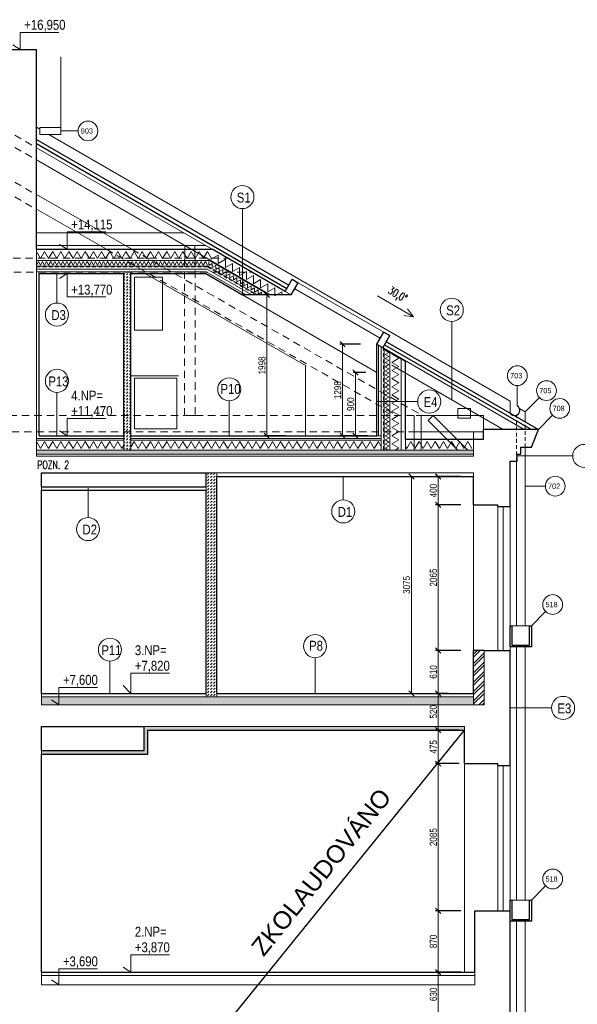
# Model space of a CAD drawing. Header units: millimetres. Extents: x -300958 to -108039, y 30118 to 292543.
# Tile 32 of 256: x -223810 to -215900, y 73322 to 87278. Entities that reach past the tile are written whole.
import ezdxf
from ezdxf.enums import TextEntityAlignment as Align

# ---------------------------------------------------------------- set-up
doc = ezdxf.new("R2010")
doc.units = ezdxf.units.MM
doc.header["$MEASUREMENT"] = 0
doc.linetypes.add('DGN Style 2', pattern=[879.857395, 527.914437, -351.942958])
doc.layers.get('0').update_dxf_attribs({"lineweight": 13})
doc.layers.get('Defpoints').update_dxf_attribs({"color": 3, "lineweight": 13})
for name, color, linetype, lineweight in [('A_Vodorovné prvky krovu', 133, 'Continuous', 9), ('A_Řezy', 182, 'Continuous', 9), ('dims', 7, 'Continuous', 9), ('ETAPY', 7, 'Continuous', 0), ('legenda', 7, 'Continuous', 13), ('Materiály', 1, 'Continuous', 13), ('navrh', 1, 'Continuous', 9), ('OCEL', 7, 'Continuous', 13), ('popis', 7, 'Continuous', 9), ('PSV', 7, 'Continuous', 13), ('tenka', 7, 'Continuous', 13), ('výškové kóty', 7, 'Continuous', 13), ('walls', 7, 'Continuous', 13), ('zařizovací předměty', 7, 'Continuous', 9)]:
    doc.layers.add(name, color=color, linetype=linetype, lineweight=lineweight)
doc.styles.add('GENERATED_STYLE_8', font='arial.ttf')
doc.styles.add('STYLE-0', font='ARIALN.TTF')
doc.styles.add('Style-Arial', font='arial.ttf')
doc.dimstyles.new('arch', dxfattribs={"dimscale": 50, "dimtxt": 2.5, "dimasz": 2.5, "dimexe": 1.25, "dimexo": 0.9, "dimtad": 1, "dimdec": 0, "dimtxsty": 'STYLE-0', "dimblk": 'ARCHTICK', "dimcen": 2.5, "dimadec": 0, "dimazin": 0, "dimtfac": 1, "dimtdec": 0, "dimtmove": 2, "dimatfit": 3, "dimldrblk": 'ARCHTICK', "dimfxl": 0, "dimarcsym": 0})

# ---------------------------------------------------------------- blocks, each defined once
blk = doc.blocks.new('_ArchTick')
at = {"color": 0, "linetype": 'ByBlock', "flags": 128}
blk.add_lwpolyline([(-0.5, -0.5), (0.5, 0.5)], dxfattribs=at)
blk = doc.blocks.new('*D621')
at = {"layer": 'Defpoints', "color": 0, "linetype": 'Continuous'}
for p in [(-217483, 80803), (-217873, 80403), (-217476, 80403)]:
    blk.add_point(p, dxfattribs=at)
at = {"layer": 'dims', "color": 0, "linetype": 'Continuous', "lineweight": -2}
for p, q in [((-217558, 80803), (-217910, 80803)), ((-217551, 80403), (-217910, 80403))]:
    blk.add_line(p, q, dxfattribs=at)
at = {"layer": 'dims', "linetype": 'Continuous', "lineweight": 0}
blk.add_line((-217873, 80803), (-217873, 80403), dxfattribs=at)
at = {"layer": 'dims', "linetype": 'Continuous', "lineweight": 0, "xscale": 75, "yscale": 75, "zscale": 75}
for p, rotation in [((-217873, 80803), 90), ((-217873, 80403), 270)]:
    blk.add_blockref('_ArchTick', p, dxfattribs=dict(at, rotation=rotation))
at = {"layer": 'dims', "color": 0, "linetype": 'Continuous', "insert": (-217942, 80603), "char_height": 100, "attachment_point": 5, "rotation": 90, "style": 'STYLE-0'}
blk.add_mtext('400', dxfattribs=at)
blk = doc.blocks.new('*D622')
at = {"layer": 'Defpoints', "color": 0, "linetype": 'Continuous'}
for p in [(-217653, 80403), (-217873, 78338), (-217476, 78338)]:
    blk.add_point(p, dxfattribs=at)
at = {"layer": 'dims', "color": 0, "linetype": 'Continuous', "lineweight": -2}
for p, q in [((-217728, 80403), (-217910, 80403)), ((-217551, 78338), (-217910, 78338))]:
    blk.add_line(p, q, dxfattribs=at)
at = {"layer": 'dims', "linetype": 'Continuous', "lineweight": 0}
blk.add_line((-217873, 80403), (-217873, 78338), dxfattribs=at)
at = {"layer": 'dims', "linetype": 'Continuous', "lineweight": 0, "xscale": 75, "yscale": 75, "zscale": 75}
for p, rotation in [((-217873, 80403), 90), ((-217873, 78338), 270)]:
    blk.add_blockref('_ArchTick', p, dxfattribs=dict(at, rotation=rotation))
at = {"layer": 'dims', "color": 0, "linetype": 'Continuous', "insert": (-217942, 79371), "char_height": 100, "attachment_point": 5, "rotation": 90, "style": 'STYLE-0'}
blk.add_mtext('2065', dxfattribs=at)
blk = doc.blocks.new('*D623')
at = {"layer": 'Defpoints', "color": 0, "linetype": 'Continuous'}
for p in [(-217653, 78338), (-217873, 77728), (-217730, 77728)]:
    blk.add_point(p, dxfattribs=at)
at = {"layer": 'dims', "color": 0, "linetype": 'Continuous', "lineweight": -2}
for p, q in [((-217728, 78338), (-217910, 78338)), ((-217805, 77728), (-217910, 77728))]:
    blk.add_line(p, q, dxfattribs=at)
at = {"layer": 'dims', "linetype": 'Continuous', "lineweight": 0}
blk.add_line((-217873, 78338), (-217873, 77728), dxfattribs=at)
at = {"layer": 'dims', "linetype": 'Continuous', "lineweight": 0, "xscale": 75, "yscale": 75, "zscale": 75}
for p, rotation in [((-217873, 78338), 90), ((-217873, 77728), 270)]:
    blk.add_blockref('_ArchTick', p, dxfattribs=dict(at, rotation=rotation))
at = {"layer": 'dims', "color": 0, "linetype": 'Continuous', "insert": (-217942, 78033), "char_height": 100, "attachment_point": 5, "rotation": 90, "style": 'STYLE-0'}
blk.add_mtext('610', dxfattribs=at)
blk = doc.blocks.new('*D624')
at = {"layer": 'Defpoints', "color": 0, "linetype": 'Continuous'}
for p in [(-217653, 77728), (-217873, 77208), (-217503, 77208)]:
    blk.add_point(p, dxfattribs=at)
at = {"layer": 'dims', "color": 0, "linetype": 'Continuous', "lineweight": -2}
for p, q in [((-217728, 77728), (-217910, 77728)), ((-217578, 77208), (-217910, 77208))]:
    blk.add_line(p, q, dxfattribs=at)
at = {"layer": 'dims', "linetype": 'Continuous', "lineweight": 0}
blk.add_line((-217873, 77728), (-217873, 77208), dxfattribs=at)
at = {"layer": 'dims', "linetype": 'Continuous', "lineweight": 0, "xscale": 75, "yscale": 75, "zscale": 75}
for p, rotation in [((-217873, 77728), 90), ((-217873, 77208), 270)]:
    blk.add_blockref('_ArchTick', p, dxfattribs=dict(at, rotation=rotation))
at = {"layer": 'dims', "color": 0, "linetype": 'Continuous', "insert": (-217942, 77468), "char_height": 100, "attachment_point": 5, "rotation": 90, "style": 'STYLE-0'}
blk.add_mtext('520', dxfattribs=at)
blk = doc.blocks.new('*D625')
at = {"layer": 'Defpoints', "color": 0, "linetype": 'Continuous'}
for p in [(-217653, 77208), (-217873, 76733), (-217503, 76733)]:
    blk.add_point(p, dxfattribs=at)
at = {"layer": 'dims', "color": 0, "linetype": 'Continuous', "lineweight": -2}
for p, q in [((-217728, 77208), (-217910, 77208)), ((-217578, 76733), (-217910, 76733))]:
    blk.add_line(p, q, dxfattribs=at)
at = {"layer": 'dims', "linetype": 'Continuous', "lineweight": 0}
blk.add_line((-217873, 77208), (-217873, 76733), dxfattribs=at)
at = {"layer": 'dims', "linetype": 'Continuous', "lineweight": 0, "xscale": 75, "yscale": 75, "zscale": 75}
for p, rotation in [((-217873, 77208), 90), ((-217873, 76733), 270)]:
    blk.add_blockref('_ArchTick', p, dxfattribs=dict(at, rotation=rotation))
at = {"layer": 'dims', "color": 0, "linetype": 'Continuous', "insert": (-217942, 76971), "char_height": 100, "attachment_point": 5, "rotation": 90, "style": 'STYLE-0'}
blk.add_mtext('475', dxfattribs=at)
blk = doc.blocks.new('*D626')
at = {"layer": 'Defpoints', "color": 0, "linetype": 'Continuous'}
for p in [(-217653, 76733), (-217873, 74648), (-217476, 74648)]:
    blk.add_point(p, dxfattribs=at)
at = {"layer": 'dims', "color": 0, "linetype": 'Continuous', "lineweight": -2}
for p, q in [((-217728, 76733), (-217910, 76733)), ((-217551, 74648), (-217910, 74648))]:
    blk.add_line(p, q, dxfattribs=at)
at = {"layer": 'dims', "linetype": 'Continuous', "lineweight": 0}
blk.add_line((-217873, 76733), (-217873, 74648), dxfattribs=at)
at = {"layer": 'dims', "linetype": 'Continuous', "lineweight": 0, "xscale": 75, "yscale": 75, "zscale": 75}
for p, rotation in [((-217873, 76733), 90), ((-217873, 74648), 270)]:
    blk.add_blockref('_ArchTick', p, dxfattribs=dict(at, rotation=rotation))
at = {"layer": 'dims', "color": 0, "linetype": 'Continuous', "insert": (-217942, 75691), "char_height": 100, "attachment_point": 5, "rotation": 90, "style": 'STYLE-0'}
blk.add_mtext('2085', dxfattribs=at)
blk = doc.blocks.new('*D627')
at = {"layer": 'Defpoints', "color": 0, "linetype": 'Continuous'}
for p in [(-217653, 74648), (-217873, 73778), (-217476, 73778)]:
    blk.add_point(p, dxfattribs=at)
at = {"layer": 'dims', "color": 0, "linetype": 'Continuous', "lineweight": -2}
for p, q in [((-217728, 74648), (-217910, 74648)), ((-217551, 73778), (-217910, 73778))]:
    blk.add_line(p, q, dxfattribs=at)
at = {"layer": 'dims', "linetype": 'Continuous', "lineweight": 0}
blk.add_line((-217873, 74648), (-217873, 73778), dxfattribs=at)
at = {"layer": 'dims', "linetype": 'Continuous', "lineweight": 0, "xscale": 75, "yscale": 75, "zscale": 75}
for p, rotation in [((-217873, 74648), 90), ((-217873, 73778), 270)]:
    blk.add_blockref('_ArchTick', p, dxfattribs=dict(at, rotation=rotation))
at = {"layer": 'dims', "color": 0, "linetype": 'Continuous', "insert": (-217942, 74213), "char_height": 100, "attachment_point": 5, "rotation": 90, "style": 'STYLE-0'}
blk.add_mtext('870', dxfattribs=at)
blk = doc.blocks.new('*D628')
at = {"layer": 'Defpoints', "color": 0, "linetype": 'Continuous'}
for p in [(-217653, 73778), (-217873, 73148), (-217503, 73148)]:
    blk.add_point(p, dxfattribs=at)
at = {"layer": 'dims', "color": 0, "linetype": 'Continuous', "lineweight": -2}
for p, q in [((-217728, 73778), (-217910, 73778)), ((-217578, 73148), (-217910, 73148))]:
    blk.add_line(p, q, dxfattribs=at)
at = {"layer": 'dims', "linetype": 'Continuous', "lineweight": 0}
blk.add_line((-217873, 73778), (-217873, 73148), dxfattribs=at)
at = {"layer": 'dims', "linetype": 'Continuous', "lineweight": 0, "xscale": 75, "yscale": 75, "zscale": 75}
for p, rotation in [((-217873, 73778), 90), ((-217873, 73148), 270)]:
    blk.add_blockref('_ArchTick', p, dxfattribs=dict(at, rotation=rotation))
at = {"layer": 'dims', "color": 0, "linetype": 'Continuous', "insert": (-217942, 73463), "char_height": 100, "attachment_point": 5, "rotation": 90, "style": 'STYLE-0'}
blk.add_mtext('630', dxfattribs=at)
blk = doc.blocks.new('*D1109')
at = {"layer": 'Defpoints', "color": 0, "linetype": 'Continuous'}
for p in [(-218900, 82677), (-219229, 81378), (-218895, 81378)]:
    blk.add_point(p, dxfattribs=at)
at = {"layer": 'dims', "color": 0, "linetype": 'Continuous', "lineweight": -2}
for p, q in [((-218975, 82677), (-219267, 82677)), ((-218970, 81378), (-219267, 81378))]:
    blk.add_line(p, q, dxfattribs=at)
at = {"layer": 'dims', "linetype": 'Continuous', "lineweight": 0}
blk.add_line((-219229, 82677), (-219229, 81378), dxfattribs=at)
at = {"layer": 'dims', "linetype": 'Continuous', "lineweight": 0, "xscale": 75, "yscale": 75, "zscale": 75}
for p, rotation in [((-219229, 82677), 90), ((-219229, 81378), 270)]:
    blk.add_blockref('_ArchTick', p, dxfattribs=dict(at, rotation=rotation))
at = {"layer": 'dims', "color": 0, "linetype": 'Continuous', "insert": (-219299, 82027), "char_height": 100, "attachment_point": 5, "rotation": 90, "style": 'STYLE-0'}
blk.add_mtext('1298', dxfattribs=at)
blk = doc.blocks.new('*D1110')
at = {"layer": 'Defpoints', "color": 0, "linetype": 'Continuous'}
for p in [(-220165, 83377), (-220303, 81378), (-219969, 81378)]:
    blk.add_point(p, dxfattribs=at)
at = {"layer": 'dims', "color": 0, "linetype": 'Continuous', "lineweight": -2}
for p, q in [((-220240, 83377), (-220340, 83377)), ((-220044, 81378), (-220340, 81378))]:
    blk.add_line(p, q, dxfattribs=at)
at = {"layer": 'dims', "linetype": 'Continuous', "lineweight": 0}
blk.add_line((-220303, 83377), (-220303, 81378), dxfattribs=at)
at = {"layer": 'dims', "linetype": 'Continuous', "lineweight": 0, "xscale": 75, "yscale": 75, "zscale": 75}
for p, rotation in [((-220303, 83377), 90), ((-220303, 81378), 270)]:
    blk.add_blockref('_ArchTick', p, dxfattribs=dict(at, rotation=rotation))
at = {"layer": 'dims', "color": 0, "linetype": 'Continuous', "insert": (-220373, 82377), "char_height": 100, "attachment_point": 5, "rotation": 90, "style": 'STYLE-0'}
blk.add_mtext('1998', dxfattribs=at)
blk = doc.blocks.new('*D1251')
at = {"layer": 'Defpoints', "color": 0, "linetype": 'Continuous'}
for p in [(-219045, 82278), (-218825, 82278), (-218799, 81378)]:
    blk.add_point(p, dxfattribs=at)
at = {"layer": 'dims', "color": 0, "linetype": 'Continuous', "lineweight": -2}
for p, q in [((-218900, 82278), (-219082, 82278)), ((-218874, 81378), (-219082, 81378))]:
    blk.add_line(p, q, dxfattribs=at)
at = {"layer": 'dims', "linetype": 'Continuous', "lineweight": 0}
blk.add_line((-219045, 81378), (-219045, 82278), dxfattribs=at)
at = {"layer": 'dims', "linetype": 'Continuous', "lineweight": 0, "xscale": 75, "yscale": 75, "zscale": 75}
for p, rotation in [((-219045, 82278), 90), ((-219045, 81378), 270)]:
    blk.add_blockref('_ArchTick', p, dxfattribs=dict(at, rotation=rotation))
at = {"layer": 'dims', "color": 0, "linetype": 'Continuous', "insert": (-219115, 81828), "char_height": 100, "attachment_point": 5, "rotation": 90, "style": 'STYLE-0'}
blk.add_mtext('900', dxfattribs=at)
blk = doc.blocks.new('*D1310')
at = {"layer": 'Defpoints', "color": 0, "linetype": 'Continuous'}
for p in [(-218473, 80803), (-218650, 77728), (-218253, 77728)]:
    blk.add_point(p, dxfattribs=at)
at = {"layer": 'dims', "color": 0, "linetype": 'Continuous', "lineweight": -2}
for p, q in [((-218398, 80803), (-218216, 80803)), ((-218575, 77728), (-218216, 77728))]:
    blk.add_line(p, q, dxfattribs=at)
at = {"layer": 'dims', "linetype": 'Continuous', "lineweight": 0}
blk.add_line((-218253, 80803), (-218253, 77728), dxfattribs=at)
at = {"layer": 'dims', "linetype": 'Continuous', "lineweight": 0, "xscale": 75, "yscale": 75, "zscale": 75}
for p, rotation in [((-218253, 80803), 90), ((-218253, 77728), 270)]:
    blk.add_blockref('_ArchTick', p, dxfattribs=dict(at, rotation=rotation))
at = {"layer": 'dims', "color": 0, "linetype": 'Continuous', "insert": (-218323, 79266), "char_height": 100, "attachment_point": 5, "rotation": 90, "style": 'STYLE-0'}
blk.add_mtext('3075', dxfattribs=at)

msp = doc.modelspace()

# ---------------------------------------------------------------- hatches: boundary and pattern name
at = {"layer": 'Materiály', "linetype": 'Continuous'}
h = msp.add_hatch(dxfattribs=at)
h.set_pattern_fill('DASH', color=256, scale=250, angle=45, style=0)
h.paths.add_polyline_path([(-222332.6, 81668.2), (-222232.6, 81668.2), (-222232.6, 83678.2), (-222232.6, 83698.2), (-222332.6, 83698.2), (-222332.6, 83678.2)])
h.paths.add_polyline_path([(-222232.6, 81668.2), (-222332.6, 81668.2), (-222332.6, 81438.2), (-222232.6, 81438.2)])
h.paths.add_polyline_path([(-222232.6, 81378.2), (-222232.6, 81438.2), (-222332.6, 81438.2), (-222332.6, 81378.2), (-222332.6, 81178.2), (-222232.6, 81178.2)])
at = {"layer": 'Materiály', "linetype": 'Continuous', "lineweight": 0}
h = msp.add_hatch(dxfattribs=at)
h.set_pattern_fill('ANSI35', color=256, scale=250, style=0)
h.paths.add_polyline_path([(-217372.6, 81178.2), (-223572.6, 81178.2), (-223572.6, 81118.2), (-217372.6, 81118.2)])
at = {"layer": 'Materiály', "linetype": 'Continuous'}
h = msp.add_hatch(dxfattribs=at)
h.set_pattern_fill('DASH', color=256, scale=250, angle=45, style=0)
h.paths.add_polyline_path([(-221162.6, 77728.2), (-221162.6, 77678.2), (-221012.6, 77678.2), (-221012.6, 77728.2), (-221012.6, 80803.2), (-221012.6, 80853.2), (-221162.6, 80853.2), (-221162.6, 80658.2), (-221162.6, 80608.2)])
at = {"layer": 'Materiály', "linetype": 'Continuous', "lineweight": 0}
h = msp.add_hatch(dxfattribs=at)
h.set_pattern_fill('ANSI32', color=256, scale=250, style=0)
h.paths.add_polyline_path([(-217372.6, 77728.2), (-217372.6, 77568.2), (-217222.6, 77568.2), (-217222.6, 78338.2), (-217372.6, 78338.2)])
h = msp.add_hatch(dxfattribs=at)
h.set_pattern_fill('ANSI33', color=256, scale=150, style=0)
h.paths.add_polyline_path([(-223254, 77568.2), (-223254, 77678.2), (-223502.6, 77678.2), (-223502.6, 77568.2)])
h.paths.add_polyline_path([(-222529.8, 77568.2), (-222529.8, 77678.2), (-223254, 77678.2), (-223254, 77568.2)])
h.paths.add_polyline_path([(-222529.8, 77678.2), (-222529.8, 77568.2), (-217372.6, 77568.2), (-217372.6, 77678.2)])
at = {"layer": 'Materiály', "linetype": 'Continuous'}
h = msp.add_hatch(dxfattribs=at)
h.set_pattern_fill('ACAD_ISO02W100', color=256, angle=90, style=0)
h.set_pattern_definition([(135, (-224118.278, 82671.066), (-21.2132, -21.2132), [72, -18])])
h.paths.add_polyline_path([(-221992.6, 77208.2), (-217502.6, 77208.2), (-217502.6, 77258.2), (-222042.6, 77258.2), (-222042.6, 76918.2), (-223502.6, 76918.2), (-223502.6, 76868.2), (-221992.6, 76868.2)])

# ---------------------------------------------------------------- linework, layer by layer
at = {"layer": 'A_Vodorovné prvky krovu', "linetype": 'DGN Style 2', "ltscale": 0.2}
for p, q in [((-224032.6, 85729.1), (-223572.6, 85463.5)), ((-224032.6, 85555.9), (-223572.6, 85290.3)), ((-224032.6, 85061.1), (-223572.6, 84798)), ((-224032.6, 84853.7), (-223572.6, 84590.6)), ((-222580.7, 84023.2), (-218463.9, 81668.2)), ((-222218.2, 84023.2), (-218101.4, 81668.2))]:
    msp.add_line(p, q, dxfattribs=at)
at = {"layer": 'A_Vodorovné prvky krovu'}
for p, q in [((-223572.6, 85463.5), (-219958, 83376.6)), ((-223572.6, 85290.3), (-220257.9, 83376.6)), ((-223572.6, 84798), (-222218.2, 84023.2)), ((-223572.6, 84590.6), (-222580.7, 84023.2)), ((-218745.5, 82676.5), (-216652.6, 81468.2)), ((-218532.6, 82380.4), (-216952.6, 81468.2))]:
    msp.add_line(p, q, dxfattribs=at)
at = {"layer": 'A_Vodorovné prvky krovu', "linetype": 'DGN Style 2', "ltscale": 0.2}
for points in [[(-229182.9, 83898.2), (-220861.4, 83898.2)], [(-229524.6, 83698.2), (-220515, 83698.2)], [(-231697.6, 81668.2), (-218187.6, 81668.2)], [(-218187.6, 81438.2), (-231697.6, 81438.2)]]:
    msp.add_lwpolyline(points, dxfattribs=at)
msp.add_lwpolyline([(-221471.5, 81668.2), (-221471.5, 83898.2), (-221321.5, 83898.2), (-221321.5, 81668.2)], close=True, dxfattribs=at)
at = {"layer": 'A_Vodorovné prvky krovu'}
msp.add_lwpolyline([(-218187.6, 81668.2), (-217232.6, 81668.2), (-217232.6, 81438.2), (-218187.6, 81438.2)], dxfattribs=at)
at = {"layer": 'A_Řezy', "ltscale": 0.4}
for points in [[(-221466.5, 83898.2), (-221326.5, 83898.2), (-221326.5, 84078.2), (-221466.5, 84078.2), (-221466.5, 83898.2)], [(-217595.4, 81768.2), (-217415.4, 81768.2), (-217415.4, 81628.2), (-217595.4, 81628.2), (-217595.4, 81768.2)], [(-217372.6, 81438.2), (-217232.6, 81438.2), (-217232.6, 81328.2), (-217372.6, 81328.2), (-217372.6, 81438.2)]]:
    msp.add_lwpolyline(points, dxfattribs=at)
at = {"layer": 'dims', "linetype": 'Continuous', "flags": 128}
msp.add_lwpolyline([(-218732.9, 83365.5), (-218223.7, 83067.5), (-218362.8, 83085.1), (-218223.7, 83067.5), (-218307.2, 83180.2)], dxfattribs=at)
at = {"layer": 'ETAPY', "linetype": 'Continuous', "lineweight": 30}
msp.add_line((-223502.6, 69808.2), (-217502.6, 77208.2), dxfattribs=at)
at = {"layer": 'legenda', "linetype": 'Continuous', "lineweight": 0}
for p, q in [((-220651.3, 84600.1), (-220651.3, 83378.5)), ((-223281.4, 83262.1), (-223281.4, 83678.2)), ((-223281.4, 81994.7), (-223281.4, 81378.2)), ((-220837.4, 81874.7), (-220837.4, 81378.2)), ((-219219.8, 80472.1), (-219219.8, 80803.2)), ((-222840.8, 80222.1), (-222840.8, 80638.2)), ((-222529.8, 78184.7), (-222529.8, 77728.2)), ((-219621, 78234.7), (-219621, 77728.2))]:
    msp.add_line(p, q, dxfattribs=at)
at = {"layer": 'legenda', "linetype": 'Continuous'}
for p, q in [((-217681.2, 83000.7), (-217681.2, 81888.9)), ((-218745.5, 81865.4), (-218164.9, 81865.4)), ((-215966.4, 81094.4), (-216752.6, 81094.4)), ((-216852.6, 77523.2), (-216266.4, 77523.2))]:
    msp.add_line(p, q, dxfattribs=at)
at = {"layer": 'legenda', "linetype": 'Continuous', "lineweight": 0}
for centre in [(-220651.3, 84763.9), (-217681.2, 83164.5), (-223281.4, 83098.3), (-223281.4, 82158.5), (-220837.4, 82038.5), (-218001.1, 81865.4), (-215802.6, 81094.4), (-219219.8, 80308.3), (-222840.8, 80058.3), (-222529.8, 78348.5), (-219621, 78398.5), (-216102.6, 77523.2)]:
    msp.add_circle(centre, 163.8, dxfattribs=at)
at = {"layer": 'Materiály', "linetype": 'Continuous'}
for p, q in [((-223572.6, 83863.2), (-221120.8, 83863.2)), ((-223572.6, 83783.2), (-221142.2, 83783.2)), ((-223572.6, 83743.2), (-221152.9, 83743.2)), ((-221152.9, 83743.2), (-220517.9, 83376.6)), ((-221142.2, 83783.2), (-220437.9, 83376.6)), ((-221120.8, 83863.2), (-220277.9, 83376.6)), ((-223572.6, 83703.2), (-221163.7, 83703.2)), ((-222332.6, 83678.2), (-222332.6, 83703.2)), ((-222232.6, 83678.2), (-222232.6, 83703.2)), ((-221163.7, 83703.2), (-220597.9, 83376.6)), ((-219908, 83463.2), (-218695.5, 82763.2)), ((-219858, 83549.8), (-218645.5, 82849.8)), ((-218745.5, 82278.2), (-220647.9, 83376.6)), ((-219958, 83376.6), (-220044.6, 83426.6)), ((-218720.5, 81378.2), (-218720.5, 82662.1)), ((-218680.5, 81178.2), (-218680.5, 82639)), ((-218640.5, 81178.2), (-218640.5, 82615.9)), ((-218560.5, 81178.2), (-218560.5, 82569.7)), ((-218400.5, 81178.2), (-218400.5, 82477.4)), ((-222332.6, 81378.2), (-222332.6, 81178.2)), ((-222232.6, 81378.2), (-222232.6, 81178.2)), ((-218335.5, 81328.2), (-218335.5, 81178.2)), ((-216640.1, 78688.2), (-216640.1, 81218.2)), ((-216765.1, 78688.2), (-216765.1, 81018.2)), ((-217027.6, 80378.2), (-217027.6, 78338.2)), ((-216952.6, 80378.2), (-216952.6, 78338.2)), ((-216765.1, 74798.2), (-216765.1, 78388.2)), ((-216640.1, 74798.2), (-216640.1, 78388.2)), ((-223502.6, 77678.2), (-217372.6, 77678.2)), ((-217372.6, 77728.2), (-217372.6, 77568.2)), ((-223502.6, 76868.2), (-223502.6, 76918.2)), ((-217027.6, 76708.2), (-217027.6, 74648.2)), ((-216952.6, 76708.2), (-216952.6, 74648.2)), ((-216765.1, 70758.2), (-216765.1, 74498.2)), ((-216640.1, 70758.2), (-216640.1, 74498.2))]:
    msp.add_line(p, q, dxfattribs=at)
at = {"layer": 'Materiály', "linetype": 'Continuous', "lineweight": 0}
for p, q in [((-221162.6, 80853.2), (-217372.6, 80853.2)), ((-221012.6, 80803.2), (-221012.6, 80853.2)), ((-217372.6, 80803.2), (-217372.6, 80853.2)), ((-223502.6, 80608.2), (-223502.6, 80658.2)), ((-221162.6, 80608.2), (-221162.6, 80658.2)), ((-221162.6, 77728.2), (-221162.6, 77678.2)), ((-221012.6, 77728.2), (-221012.6, 77678.2)), ((-222042.6, 77258.2), (-217502.6, 77258.2)), ((-217502.6, 77258.2), (-217502.6, 77208.2))]:
    msp.add_line(p, q, dxfattribs=at)
at = {"layer": 'Materiály', "linetype": 'Continuous', "flags": 128}
for points in [[(-221090, 83893.2), (-221147.7, 83993.2), (-221205.5, 83893.2), (-221263.2, 83993.2), (-221320.9, 83893.2), (-221378.7, 83993.2), (-221436.4, 83893.2), (-221494.1, 83993.2), (-221551.9, 83893.2), (-221609.6, 83993.2), (-221667.3, 83893.2), (-221725.1, 83993.2), (-221782.8, 83893.2), (-221840.5, 83993.2), (-221898.3, 83893.2), (-221956, 83993.2), (-222013.7, 83893.2), (-222071.5, 83993.2), (-222129.2, 83893.2), (-222187, 83993.2), (-222244.7, 83893.2), (-222302.4, 83993.2), (-222360.2, 83893.2), (-222417.9, 83993.2), (-222475.6, 83893.2), (-222533.4, 83993.2), (-222591.1, 83893.2), (-222648.8, 83993.2), (-222706.6, 83893.2), (-222764.3, 83993.2), (-222822, 83893.2), (-222879.8, 83993.2), (-222937.5, 83893.2), (-222995.2, 83993.2), (-223053, 83893.2), (-223110.7, 83993.2), (-223168.4, 83893.2), (-223226.2, 83993.2), (-223283.9, 83893.2), (-223341.7, 83993.2), (-223399.4, 83893.2), (-223457.1, 83993.2), (-223514.9, 83893.2), (-223572.6, 83993.2), (-223572.6, 83993.2)], [(-220092.6, 83376.6), (-220092.6, 83419.6), (-220192.6, 83361.9), (-220192.6, 83477.4), (-220292.6, 83419.6), (-220292.6, 83535.1), (-220392.6, 83477.4), (-220392.6, 83592.9), (-220492.6, 83535.1), (-220492.6, 83650.6), (-220592.6, 83592.9), (-220592.6, 83708.3), (-220692.6, 83650.6), (-220692.6, 83766.1), (-220792.6, 83708.3), (-220792.6, 83823.8), (-220892.6, 83766.1), (-220892.6, 83881.5), (-220992.6, 83823.8), (-220992.6, 83939.3), (-221092.6, 83881.5), (-221092.6, 83898.2)], [(-223572.6, 83798.2), (-223543.7, 83848.2), (-223514.9, 83798.2), (-223486, 83848.2), (-223457.1, 83798.2), (-223428.3, 83848.2), (-223399.4, 83798.2), (-223370.5, 83848.2), (-223341.7, 83798.2), (-223312.8, 83848.2), (-223283.9, 83798.2), (-223255, 83848.2), (-223226.2, 83798.2), (-223197.3, 83848.2), (-223168.4, 83798.2), (-223139.6, 83848.2), (-223110.7, 83798.2), (-223081.8, 83848.2), (-223053, 83798.2), (-223024.1, 83848.2), (-222995.2, 83798.2), (-222966.4, 83848.2), (-222937.5, 83798.2), (-222937.5, 83798.2)], [(-222937.5, 83798.2), (-222908.6, 83848.2), (-222879.8, 83798.2), (-222850.9, 83848.2), (-222822, 83798.2), (-222793.2, 83848.2), (-222764.3, 83798.2), (-222735.4, 83848.2), (-222706.6, 83798.2), (-222677.7, 83848.2), (-222648.8, 83798.2), (-222620, 83848.2), (-222591.1, 83798.2), (-222562.2, 83848.2), (-222533.4, 83798.2), (-222504.5, 83848.2), (-222475.6, 83798.2), (-222446.8, 83848.2), (-222417.9, 83798.2), (-222389, 83848.2), (-222360.2, 83798.2), (-222360.2, 83798.2)], [(-221782.8, 83798.2), (-221811.7, 83848.2), (-221840.5, 83798.2), (-221869.4, 83848.2), (-221898.3, 83798.2), (-221927.1, 83848.2), (-221956, 83798.2), (-221984.9, 83848.2), (-222013.7, 83798.2), (-222042.6, 83848.2), (-222071.5, 83798.2), (-222100.3, 83848.2), (-222129.2, 83798.2), (-222158.1, 83848.2), (-222187, 83798.2), (-222215.8, 83848.2), (-222244.7, 83798.2), (-222273.6, 83848.2), (-222302.4, 83798.2), (-222331.3, 83848.2), (-222360.2, 83798.2), (-222360.2, 83798.2)], [(-221147.7, 83798.2), (-221176.6, 83848.2), (-221205.5, 83798.2), (-221234.3, 83848.2), (-221263.2, 83798.2), (-221292.1, 83848.2), (-221320.9, 83798.2), (-221349.8, 83848.2), (-221378.7, 83798.2), (-221407.5, 83848.2), (-221436.4, 83798.2), (-221465.3, 83848.2), (-221494.1, 83798.2), (-221523, 83848.2), (-221551.9, 83798.2), (-221580.7, 83848.2), (-221609.6, 83798.2), (-221638.5, 83848.2), (-221667.3, 83798.2), (-221696.2, 83848.2), (-221725.1, 83798.2), (-221753.9, 83848.2), (-221782.8, 83798.2), (-221782.8, 83798.2)], [(-220929, 83677.4), (-220929, 83735.1), (-220979, 83706.3), (-220979, 83764), (-221029, 83735.1), (-221029, 83792.9), (-221079, 83764), (-221079, 83821.7), (-221129, 83792.9), (-221129, 83850.6)], [(-220379, 83376.6), (-220379, 83417.6), (-220429, 83388.7), (-220429, 83446.5), (-220479, 83417.6), (-220479, 83475.3), (-220529, 83446.5), (-220529, 83504.2), (-220579, 83475.3), (-220579, 83533.1), (-220629, 83504.2), (-220629, 83561.9), (-220679, 83533.1), (-220679, 83590.8), (-220729, 83561.9), (-220729, 83619.7), (-220779, 83590.8), (-220779, 83648.5), (-220829, 83619.7), (-220829, 83677.4), (-220879, 83648.5), (-220879, 83706.3), (-220929, 83677.4), (-220929, 83677.4)], [(-218625.5, 82590.6), (-218575.5, 82561.7), (-218625.5, 82532.9), (-218575.5, 82504), (-218625.5, 82475.1), (-218575.5, 82446.3), (-218625.5, 82417.4), (-218575.5, 82388.5), (-218625.5, 82359.7), (-218575.5, 82330.8), (-218625.5, 82301.9), (-218575.5, 82273.1), (-218625.5, 82244.2), (-218575.5, 82215.3), (-218625.5, 82186.5), (-218575.5, 82157.6), (-218625.5, 82128.7), (-218575.5, 82099.9), (-218625.5, 82071), (-218575.5, 82042.1), (-218625.5, 82013.3), (-218575.5, 81984.4), (-218625.5, 81955.5), (-218625.5, 81955.5)], [(-218530.5, 82536.2), (-218430.5, 82478.5), (-218530.5, 82420.7), (-218430.5, 82363), (-218530.5, 82305.3), (-218430.5, 82247.5), (-218530.5, 82189.8), (-218430.5, 82132.1), (-218530.5, 82074.3), (-218430.5, 82016.6), (-218530.5, 81958.9), (-218430.5, 81901.1), (-218530.5, 81843.4), (-218430.5, 81785.7), (-218530.5, 81727.9), (-218430.5, 81670.2), (-218530.5, 81612.5), (-218430.5, 81554.7), (-218530.5, 81497), (-218430.5, 81439.2), (-218530.5, 81381.5), (-218530.5, 81381.5)], [(-218625.5, 81955.5), (-218575.5, 81926.7), (-218625.5, 81897.8), (-218575.5, 81868.9), (-218625.5, 81840.1), (-218575.5, 81811.2), (-218625.5, 81782.3), (-218575.5, 81753.5), (-218625.5, 81724.6), (-218575.5, 81695.7), (-218625.5, 81666.9), (-218575.5, 81638), (-218625.5, 81609.1), (-218575.5, 81580.2), (-218625.5, 81551.4), (-218575.5, 81522.5), (-218625.5, 81493.6), (-218575.5, 81464.8), (-218625.5, 81435.9), (-218575.5, 81407), (-218625.5, 81378.2), (-218625.5, 81378.2)], [(-218579.1, 81178.2), (-218625.5, 81205), (-218575.5, 81233.8), (-218625.5, 81262.7), (-218575.5, 81291.6), (-218625.5, 81320.4), (-218575.5, 81349.3), (-218625.5, 81378.2), (-218625.5, 81378.2)], [(-218482.7, 81178.2), (-218430.5, 81208.3), (-218530.5, 81266), (-218430.5, 81323.8), (-218530.5, 81381.5), (-218530.5, 81381.5)], [(-223572.6, 81298.2), (-223514.9, 81198.2), (-223457.1, 81298.2), (-223399.4, 81198.2), (-223341.7, 81298.2), (-223283.9, 81198.2), (-223226.2, 81298.2), (-223168.4, 81198.2), (-223110.7, 81298.2), (-223053, 81198.2), (-222995.2, 81298.2), (-222937.5, 81198.2), (-222879.8, 81298.2), (-222822, 81198.2), (-222764.3, 81298.2), (-222706.6, 81198.2), (-222648.8, 81298.2), (-222591.1, 81198.2), (-222533.4, 81298.2), (-222475.6, 81198.2), (-222417.9, 81298.2), (-222360.2, 81198.2), (-222332.6, 81245.9)], [(-222232.6, 81219.1), (-222187, 81298.2)], [(-220801.3, 81298.2), (-220859, 81198.2), (-220916.8, 81298.2), (-220974.5, 81198.2), (-221032.3, 81298.2), (-221090, 81198.2), (-221147.7, 81298.2), (-221205.5, 81198.2), (-221263.2, 81298.2), (-221320.9, 81198.2), (-221378.7, 81298.2), (-221436.4, 81198.2), (-221494.1, 81298.2), (-221551.9, 81198.2), (-221609.6, 81298.2), (-221667.3, 81198.2), (-221725.1, 81298.2), (-221782.8, 81198.2), (-221840.5, 81298.2), (-221898.3, 81198.2), (-221956, 81298.2), (-222013.7, 81198.2), (-222071.5, 81298.2), (-222129.2, 81198.2), (-222187, 81298.2)], [(-220801.3, 81298.2), (-220743.6, 81198.2), (-220685.8, 81298.2), (-220628.1, 81198.2), (-220570.4, 81298.2), (-220512.6, 81198.2), (-220454.9, 81298.2), (-220397.2, 81198.2), (-220339.4, 81298.2), (-220281.7, 81198.2), (-220224, 81298.2), (-220166.2, 81198.2), (-220108.5, 81298.2), (-220050.8, 81198.2), (-219993, 81298.2), (-219935.3, 81198.2), (-219877.5, 81298.2), (-219819.8, 81198.2), (-219762.1, 81298.2), (-219704.3, 81198.2), (-219646.6, 81298.2), (-219588.9, 81198.2), (-219531.1, 81298.2), (-219473.4, 81198.2), (-219415.7, 81298.2)], [(-218680.5, 81224.9), (-218722.8, 81298.2), (-218780.6, 81198.2), (-218838.3, 81298.2), (-218896.1, 81198.2), (-218953.8, 81298.2), (-219011.5, 81198.2), (-219069.3, 81298.2), (-219127, 81198.2), (-219184.7, 81298.2), (-219242.5, 81198.2), (-219300.2, 81298.2), (-219357.9, 81198.2), (-219415.7, 81298.2)], [(-218030, 81298.2), (-218087.8, 81198.2), (-218145.5, 81298.2), (-218203.2, 81198.2), (-218261, 81298.2), (-218318.7, 81198.2), (-218335.5, 81227.3)], [(-217394.9, 81198.2), (-217394.9, 81198.2), (-217452.7, 81298.2), (-217510.4, 81198.2), (-217568.1, 81298.2), (-217625.9, 81198.2), (-217683.6, 81298.2), (-217741.4, 81198.2), (-217799.1, 81298.2), (-217856.8, 81198.2), (-217914.6, 81298.2), (-217972.3, 81198.2), (-218030, 81298.2), (-218030, 81298.2)]]:
    msp.add_lwpolyline(points, dxfattribs=at)
at = {"layer": 'navrh', "linetype": 'Continuous', "lineweight": 30}
for p, q in [((-223572.6, 85579), (-219994.6, 83513.2)), ((-223572.6, 85521.2), (-220019.6, 83469.9)), ((-223572.6, 84023.2), (-221077.9, 84023.2)), ((-220044.6, 83426.6), (-221077.9, 84023.2)), ((-223532.6, 81378.2), (-223532.6, 83678.2)), ((-223532.6, 83678.2), (-222332.6, 83678.2)), ((-222332.6, 81378.2), (-222332.6, 83678.2)), ((-222232.6, 81378.2), (-222232.6, 83678.2)), ((-222232.6, 83678.2), (-221170.4, 83678.2)), ((-221170.4, 83678.2), (-220647.9, 83376.6)), ((-220044.6, 83426.6), (-219944.6, 83599.8)), ((-220044.6, 83426.6), (-219944.6, 83599.8)), ((-219944.6, 83599.8), (-219858, 83549.8)), ((-219958, 83376.6), (-219858, 83549.8)), ((-219958, 83376.6), (-220647.9, 83376.6)), ((-218745.5, 82676.5), (-218645.5, 82849.8)), ((-218658.9, 82626.5), (-218558.9, 82799.8)), ((-218645.5, 82849.8), (-218558.9, 82799.8)), ((-218745.5, 81378.2), (-218745.5, 82676.5)), ((-218658.9, 82626.5), (-218335.5, 82439.8)), ((-218633.9, 82669.8), (-216552.6, 81468.2)), ((-218608.9, 82713.2), (-216452.6, 81468.2)), ((-218335.5, 81328.2), (-218335.5, 82439.8)), ((-223532.6, 81378.2), (-222332.6, 81378.2)), ((-222232.6, 81378.2), (-218745.5, 81378.2)), ((-217372.6, 81328.2), (-218335.5, 81328.2)), ((-221162.6, 80658.2), (-221162.6, 80853.2)), ((-221012.6, 77728.2), (-221012.6, 80803.2)), ((-221012.6, 80803.2), (-217372.6, 80803.2)), ((-223502.6, 80658.2), (-221162.6, 80658.2)), ((-223502.6, 80608.2), (-221162.6, 80608.2)), ((-221162.6, 77728.2), (-221162.6, 80608.2)), ((-217372.6, 77728.2), (-217372.6, 78338.2)), ((-217222.6, 78338.2), (-217372.6, 78338.2)), ((-223502.6, 77728.2), (-221162.6, 77728.2)), ((-221012.6, 77728.2), (-217372.6, 77728.2))]:
    msp.add_line(p, q, dxfattribs=at)
at = {"layer": 'navrh', "linetype": 'Continuous'}
for p, q in [((-223572.6, 84258.2), (-221484.9, 84258.2)), ((-223572.6, 84078.2), (-221173.2, 84078.2)), ((-222027.9, 83678.2), (-219755.4, 82378.2)), ((-219755.4, 82378.2), (-219755.4, 81378.2)), ((-218745.5, 81378.2), (-218680.5, 81378.2)), ((-223572.6, 81343.2), (-222332.6, 81343.2)), ((-223572.6, 81318.2), (-222332.6, 81318.2)), ((-222232.6, 81343.2), (-218680.5, 81343.2)), ((-222232.6, 81318.2), (-218680.5, 81318.2)), ((-223572.6, 81178.2), (-217372.6, 81178.2)), ((-223572.6, 81118.2), (-217372.6, 81118.2)), ((-216827.6, 78688.2), (-216577.6, 78688.2)), ((-216827.6, 74798.2), (-216577.6, 74798.2))]:
    msp.add_line(p, q, dxfattribs=at)
at = {"layer": 'navrh', "linetype": 'DGN Style 2', "lineweight": 0, "ltscale": 0.1}
for p, q in [((-223572.6, 83773.2), (-221144.9, 83773.2)), ((-221144.9, 83773.2), (-220457.9, 83376.6)), ((-218650.5, 81178.2), (-218650.5, 82621.7)), ((-216765.1, 81018.2), (-216765.1, 81670.8)), ((-216640.1, 81218.2), (-216640.1, 81576.4))]:
    msp.add_line(p, q, dxfattribs=at)
at = {"layer": 'navrh', "linetype": 'Continuous', "lineweight": 30, "flags": 128}
for points in [[(-216852.6, 78388.2), (-216852.6, 78688.2), (-216827.6, 78688.2), (-216827.6, 78413.2), (-216577.6, 78413.2), (-216577.6, 78688.2), (-216552.6, 78688.2), (-216552.6, 78388.2), (-216852.6, 78388.2)], [(-216852.6, 74498.2), (-216852.6, 74798.2), (-216827.6, 74798.2), (-216827.6, 74523.2), (-216577.6, 74523.2), (-216577.6, 74798.2), (-216552.6, 74798.2), (-216552.6, 74498.2), (-216852.6, 74498.2)]]:
    msp.add_lwpolyline(points, dxfattribs=at)
at = {"layer": 'navrh', "linetype": 'Continuous', "lineweight": 30}
msp.add_arc((-216790.6, 81741.3), 75, 214.22257, 59.99963, dxfattribs=at)
at = {"layer": 'OCEL', "ltscale": 25}
for p, q in [((-218214, 81668.2), (-218214, 81178.2)), ((-218114, 81668.2), (-218114, 81178.2)), ((-217944, 81668.2), (-218014.7, 81597.5)), ((-217454, 81178.2), (-217944, 81668.2)), ((-217595.4, 81178.2), (-218014.7, 81597.5))]:
    msp.add_line(p, q, dxfattribs=at)
at = {"layer": 'PSV', "linetype": 'Continuous', "lineweight": 0}
for p, q in [((-222981.3, 85701.3), (-223225, 85701.3)), ((-216753.1, 82092.3), (-216753.1, 81806.3)), ((-216437.8, 81923), (-216640.1, 81720.8)), ((-216250.3, 81670.4), (-216452.6, 81468.2)), ((-216354.1, 80667.6), (-216640.1, 80667.6)), ((-216350.3, 78890.4), (-216552.6, 78688.2)), ((-216350.3, 75000.4), (-216552.6, 74798.2))]:
    msp.add_line(p, q, dxfattribs=at)
for centre in [(-222841.2, 85701.3), (-216751.3, 82232.3), (-216337.6, 82020.8), (-216150.1, 81768.2), (-216214, 80665.8), (-216250.1, 78988.2), (-216250.1, 75098.2)]:
    msp.add_circle(centre, 140.1, dxfattribs=at)
at = {"layer": 'tenka', "linetype": 'Continuous'}
for p, q in [((-223225, 85751.3), (-223225, 86751.3)), ((-223572.6, 85752.2), (-223524.7, 85724.6)), ((-223397.9, 85651.3), (-216852.6, 81872.3)), ((-223572.6, 81093.2), (-223572.6, 84023.2)), ((-216852.6, 81699.1), (-216852.6, 81872.3)), ((-216720.1, 81767), (-216640.1, 81720.8)), ((-216640.1, 81576.4), (-216640.1, 81720.8)), ((-217372.6, 81328.2), (-217372.6, 81093.2)), ((-223572.6, 81093.2), (-217372.6, 81093.2)), ((-221162.6, 80853.2), (-217372.6, 80853.2)), ((-217372.6, 80853.2), (-217372.6, 80803.2)), ((-217372.6, 80403.2), (-217372.6, 77728.2)), ((-216852.6, 80378.2), (-216852.6, 78338.2)), ((-217222.6, 78338.2), (-217222.6, 77568.2)), ((-223502.6, 77728.2), (-223502.6, 77568.2)), ((-217222.6, 77728.2), (-217222.6, 77568.2)), ((-223502.6, 77568.2), (-217222.6, 77568.2)), ((-222042.6, 77258.2), (-217502.6, 77258.2)), ((-217502.6, 77258.2), (-217502.6, 77208.2)), ((-217502.6, 76733.2), (-217502.6, 73778.2)), ((-216852.6, 76708.2), (-216852.6, 74648.2))]:
    msp.add_line(p, q, dxfattribs=at)
at = {"layer": 'tenka', "linetype": 'Continuous', "lineweight": 0}
for p, q in [((-223502.6, 73778.2), (-223502.6, 73598.2)), ((-223502.6, 73728.2), (-217352.6, 73728.2)), ((-217352.6, 73778.2), (-217352.6, 73598.2)), ((-223502.6, 73598.2), (-217352.6, 73598.2))]:
    msp.add_line(p, q, dxfattribs=at)
at = {"layer": 'tenka', "linetype": 'Continuous', "flags": 128}
msp.add_lwpolyline([(-223524.7, 85651.3), (-223524.7, 85751.3), (-223225, 85751.3), (-223225, 85651.3), (-223524.7, 85651.3)], dxfattribs=at)
at = {"layer": 'výškové kóty', "linetype": 'Continuous', "flags": 128}
msp.add_lwpolyline([(-223253.9, 87098.4), (-223802.6, 87098.4), (-223802.6, 86852.9), (-223909, 86923.4)], dxfattribs=at)
at = {"layer": 'výškové kóty', "linetype": 'Continuous', "lineweight": 0, "flags": 128}
for points in [[(-222587.9, 84268.6), (-223136.6, 84268.6), (-223136.6, 84023.2), (-223243.1, 84093.6)], [(-222587.9, 83347.7), (-223136.6, 83347.7), (-223136.6, 83678.2), (-223243.1, 83607.7)], [(-222587.9, 81623.6), (-223136.6, 81623.6), (-223136.6, 81378.2), (-223243.1, 81448.6)], [(-221685.5, 78013.6), (-222234.1, 78013.6), (-222234.1, 77728.2), (-222340.6, 77838.6)], [(-222705.3, 77813.6), (-223254, 77813.6), (-223254, 77568.2), (-223360.5, 77638.6)], [(-221685.5, 74023.6), (-222234.1, 74023.6), (-222234.1, 73778.2), (-222340.6, 73848.6)], [(-222705.3, 73823.6), (-223254, 73823.6), (-223254, 73598.2), (-223360.5, 73668.6)]]:
    msp.add_lwpolyline(points, dxfattribs=at)
at = {"layer": 'walls', "linetype": 'Continuous', "lineweight": 30}
for p, q in [((-224032.6, 86852.9), (-223572.6, 86852.9)), ((-223572.6, 84023.2), (-223572.6, 86852.9)), ((-216452.6, 81468.2), (-217232.6, 81468.2)), ((-217232.6, 81328.2), (-217232.6, 81468.2)), ((-217232.6, 81328.2), (-217372.6, 81328.2)), ((-216852.6, 80378.2), (-216852.6, 81018.2)), ((-223502.6, 80658.2), (-223502.6, 80853.2)), ((-223502.6, 80853.2), (-221162.6, 80853.2)), ((-217372.6, 80403.2), (-217372.6, 80803.2)), ((-217372.6, 80403.2), (-217372.6, 80803.2)), ((-223502.6, 77728.2), (-223502.6, 80608.2)), ((-217372.6, 80403.2), (-217027.6, 80403.2)), ((-217027.6, 80378.2), (-217027.6, 80403.2)), ((-217027.6, 80378.2), (-216852.6, 80378.2)), ((-217222.6, 78338.2), (-216852.6, 78338.2)), ((-216852.6, 76708.2), (-216852.6, 78338.2)), ((-223502.6, 77258.2), (-222042.6, 77258.2)), ((-223502.6, 76918.2), (-223502.6, 77258.2)), ((-222042.6, 76918.2), (-222042.6, 77258.2)), ((-221992.6, 77208.2), (-217502.6, 77208.2)), ((-221992.6, 76868.2), (-221992.6, 77208.2)), ((-217502.6, 76733.2), (-217502.6, 77208.2)), ((-223502.6, 76918.2), (-222042.6, 76918.2)), ((-223502.6, 73778.2), (-223502.6, 76868.2)), ((-223502.6, 76868.2), (-221992.6, 76868.2)), ((-217502.6, 76733.2), (-217027.6, 76733.2)), ((-217027.6, 76708.2), (-217027.6, 76733.2)), ((-217027.6, 76708.2), (-216852.6, 76708.2)), ((-217352.6, 73778.2), (-217352.6, 74648.2)), ((-217352.6, 74648.2), (-216852.6, 74648.2)), ((-216852.6, 72818.2), (-216852.6, 74648.2)), ((-223502.6, 73778.2), (-217352.6, 73778.2))]:
    msp.add_line(p, q, dxfattribs=at)
at = {"layer": 'walls', "linetype": 'Continuous', "lineweight": 30, "flags": 128}
msp.add_lwpolyline([(-216852.6, 81018.2), (-216752.6, 81018.2), (-216752.6, 81118.2), (-216702.6, 81118.2), (-216702.6, 81218.2), (-216552.6, 81218.2), (-216452.6, 81468.2)], dxfattribs=at)
at = {"layer": 'zařizovací předměty', "linetype": 'Continuous', "lineweight": 9}
msp.add_line((-222232.6, 82228.2), (-221558.6, 82228.2), dxfattribs=at)
for points in [[(-221783.6, 83628.2), (-221783.6, 82878.2), (-222183.6, 82878.2), (-222183.6, 83628.2)], [(-221582.6, 82198.2), (-222182.6, 82198.2), (-222182.6, 81478.2), (-221582.6, 81478.2)]]:
    msp.add_lwpolyline(points, close=True, dxfattribs=at)

# ---------------------------------------------------------------- texts
at = {"layer": 'dims', "linetype": 'Continuous', "insert": (-218333.9, 83300.7), "char_height": 112, "attachment_point": 6, "rotation": 329.65884, "line_spacing_factor": 0.765173, "style": 'Style-Arial'}
msp.add_mtext('{\\Fromans|c238;\\W0.71429;30,0°}', dxfattribs=at)
at = {"layer": 'ETAPY', "linetype": 'Continuous', "lineweight": 30, "insert": (-220544.9, 74143.4), "char_height": 250, "width": 1303.837, "attachment_point": 1, "rotation": 51.09792, "style": 'GENERATED_STYLE_8'}
msp.add_mtext('\\A1;ZKOLAUDOVÁNO', dxfattribs=at)
at = {"layer": 'legenda', "linetype": 'Continuous', "lineweight": 0, "char_height": 140, "attachment_point": 1, "style": 'STYLE-0'}
for s, insert, width in [('S1', (-220730.1, 84826.6), 298.375), ('S2', (-217760, 83227.2), 298.375), ('D3', (-223360.2, 83161), 298.375), ('P13', (-223403, 82221.2), 1046.843), ('P10', (-220961.9, 82114.2), 311.932), ('E4', (-218079.9, 81928.1), 298.375), ('D1', (-219298.6, 80371), 298.375), ('D2', (-222919.5, 80121), 298.375), ('P8', (-219704.7, 78474.2), 311.932), ('P11', (-222651.4, 78411.2), 1046.843), ('E3', (-216181.4, 77585.9), 298.375)]:
    msp.add_mtext(s, dxfattribs=dict(at, insert=insert, width=width))
at = {"layer": 'popis', "linetype": 'Continuous', "insert": (-223559.4, 80968.6), "char_height": 112, "attachment_point": 4, "rotation": 0.00116, "line_spacing_factor": 0.765173, "style": 'Style-Arial'}
msp.add_mtext('{\\Fromans|c238;\\W0.71429;POZN. 2}', dxfattribs=at)
at = {"layer": 'PSV', "linetype": 'Continuous', "lineweight": 0, "style": 'STYLE-0'}
for s, p in [('903', (-222857.2, 85701.3)), ('703', (-216767.2, 82232.3)), ('705', (-216353.5, 82020.8)), ('708', (-216166, 81768.2)), ('702', (-216229.9, 80665.8)), ('518', (-216266, 78988.2)), ('518', (-216266, 75098.2))]:
    msp.add_text(s, height=75, dxfattribs=at).set_placement(p, align=Align.MIDDLE_CENTER)
at = {"layer": 'výškové kóty', "linetype": 'Continuous', "lineweight": 0, "char_height": 140, "width": 1046.843, "style": 'STYLE-0'}
for s, insert, attachment_point in [('+16,950', (-223744.8, 87275.2), 1), ('+14,115', (-223078.9, 84445.5), 1), ('+13,770', (-223078.9, 83355.8), 7), ('4.NP=', (-223078.9, 82021.2), 1), ('+11,470', (-223078.9, 81800.5), 1), ('3.NP=', (-222176.4, 78411.2), 1), ('+7,820', (-222176.4, 78190.5), 1), ('+7,600', (-223196.3, 77990.5), 1), ('2.NP=', (-222176.4, 74421.2), 1), ('+3,870', (-222176.4, 74200.5), 1), ('+3,690', (-223196.3, 74000.5), 1)]:
    msp.add_mtext(s, dxfattribs=dict(at, insert=insert, attachment_point=attachment_point))

# ---------------------------------------------------------------- dimensions: what is measured, and where the dimension line sits
at = {"layer": 'dims', "linetype": 'Continuous'}
for base, p1, p2, picture, middle in [((-220302.9, 81378.2), (-220164.5, 83376.6), (-219968.5, 81378.2), '*D1110', (-220372.8, 82377.4)), ((-219229.1, 81378.2), (-218899.9, 82676.5), (-218894.7, 81378.2), '*D1109', (-219298.9, 82027.4)), ((-219044.8, 82278.2), (-218799.2, 81378.2), (-218825.2, 82278.2), '*D1251', (-219114.6, 81828.2)), ((-218253.2, 77728.2), (-218472.7, 80803.2), (-218650.2, 77728.2), '*D1310', (-218323.1, 79265.7)), ((-217872.6, 80403.2), (-217483, 80803.2), (-217475.6, 80403.2), '*D621', (-217942.4, 80603.2)), ((-217872.6, 78338.2), (-217653.1, 80403.2), (-217475.6, 78338.2), '*D622', (-217942.4, 79370.7)), ((-217872.6, 77728.2), (-217653.1, 78338.2), (-217730.4, 77728.2), '*D623', (-217942.4, 78033.2)), ((-217872.6, 77208.2), (-217653.1, 77728.2), (-217502.6, 77208.2), '*D624', (-217942.4, 77468.2)), ((-217872.6, 76733.2), (-217653.1, 77208.2), (-217502.6, 76733.2), '*D625', (-217942.2, 76970.7)), ((-217872.6, 74648.2), (-217653.1, 76733.2), (-217475.6, 74648.2), '*D626', (-217942.4, 75690.7)), ((-217872.6, 73778.2), (-217653.1, 74648.2), (-217475.6, 73778.2), '*D627', (-217942.4, 74213.2)), ((-217872.6, 73148.2), (-217653.1, 73778.2), (-217502.6, 73148.2), '*D628', (-217942.4, 73463.2))]:
    dim = msp.add_linear_dim(base=base, p1=p1, p2=p2, angle=90, dimstyle='arch', override={"dimtxt": 2, "dimasz": 1.5, "dimexe": 0.75, "dimexo": 1.5, "dimgap": 0.375, "dimcen": 0.05, "dimclrd": 256, "dimlwd": 0}, dxfattribs=at)
    dim.commit()
    dim.dimension.update_dxf_attribs({"geometry": picture, "text_midpoint": middle})

doc.saveas('drawing.dxf')
